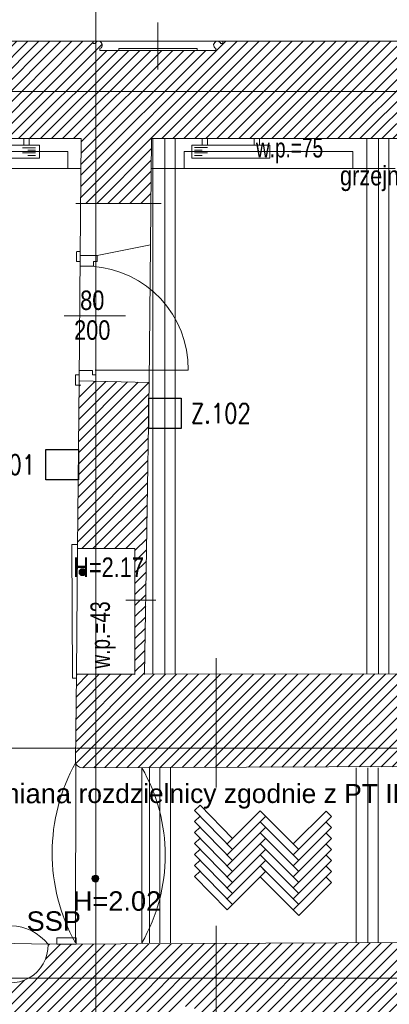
# Model space of a CAD drawing. Header units: millimetres. Extents: x -573548 to 674770, y -184010 to -47794.
# Tile 40 of 181: x 106287 to 109136, y -150457 to -142866. Entities that reach past the tile are written whole.
import ezdxf
from ezdxf.enums import TextEntityAlignment as Align

# ---------------------------------------------------------------- set-up
doc = ezdxf.new("R2010")
doc.units = ezdxf.units.MM
for name, color, linetype, lineweight in [('A.05 RZUT 1 PIĘTRA_is$0$A-DRZWI_Nr_pióra__9', 8, 'Continuous', 9), ('A.05 RZUT 1 PIĘTRA_is$0$A-WYSOKOSCI_Nr_pióra__20', 8, 'Continuous', 9), ('A.05 RZUT 1 PIĘTRA_is$0$A-WYSOKOSCI_Nr_pióra__7', 8, 'Continuous', 9), ('A.05 RZUT 1 PIĘTRA_is$0$A_okno_Nr_pióra__20', 8, 'Continuous', 9), ('A.05 RZUT 1 PIĘTRA_is$0$belki nad_Nr_pióra__1', 8, 'Continuous', 9), ('A.05 RZUT 1 PIĘTRA_is$0$CO TO JEST_Nr_pióra__1', 8, 'Continuous', 9), ('A.05 RZUT 1 PIĘTRA_is$0$detalokna_Nr_pióra__2', 8, 'Continuous', 9), ('A.05 RZUT 1 PIĘTRA_is$0$DIM MALY_Nr_pióra__8', 8, 'Continuous', 9), ('A.05 RZUT 1 PIĘTRA_is$0$Drawing & Figure_Nr_pióra__18', 8, 'Continuous', 9), ('A.05 RZUT 1 PIĘTRA_is$0$DRZWI_Nr_pióra__41', 8, 'Continuous', 9), ('A.05 RZUT 1 PIĘTRA_is$0$linia nadproza_Nr_pióra__1', 8, 'Continuous', 9), ('A.05 RZUT 1 PIĘTRA_is$0$Nowe_00 ZMIANY_Nr_pióra__59', 8, 'Continuous', 9), ('A.05 RZUT 1 PIĘTRA_is$0$Nowe_Annotation - Text_Nr_pióra__59', 8, 'Continuous', 9), ('A.05 RZUT 1 PIĘTRA_is$0$Nowe_GRZEJNIK_Nr_pióra__59', 8, 'Continuous', 9), ('A.05 RZUT 1 PIĘTRA_is$0$OKNO_DETAL_Nr_pióra__8', 8, 'Continuous', 9), ('A.05 RZUT 1 PIĘTRA_is$0$opisy inne_Nr_pióra__1', 8, 'Continuous', 9), ('A.05 RZUT 1 PIĘTRA_is$0$OSIE_Nr_pióra__1', 8, 'Continuous', 9), ('A.05 RZUT 1 PIĘTRA_is$0$PARAPET_Nr_pióra__7', 8, 'Continuous', 9), ('A.05 RZUT 1 PIĘTRA_is$0$podciagi_Nr_pióra__1', 8, 'Continuous', 9), ('A.05 RZUT 1 PIĘTRA_is$0$POSADZKI_Nr_pióra__18', 8, 'Continuous', 9), ('A.05 RZUT 1 PIĘTRA_is$0$SCIANY_KONSTR_Nr_pióra__4', 8, 'Continuous', 9), ('A.05 RZUT 1 PIĘTRA_is$0$Structural - Bearing_Nr_pióra__21', 8, 'Continuous', 9), ('A.05 RZUT 1 PIĘTRA_is$0$Structural - Grid', 8, 'Continuous', 9), ('A.05 RZUT 1 PIĘTRA_is$0$Structural - Grid_Nr_pióra__17', 8, 'Continuous', 9), ('BMS_URZĄDZENIA', 30, 'Continuous', 30), ('SAN_Grzejniki CO na rzucie', 7, 'Continuous', 13)]:
    doc.layers.add(name, color=color, linetype=linetype, lineweight=lineweight)
doc.styles.add('A.05 RZUT 1 PIĘTRA_is$0$STYL_AUTOMATYCZNY_1', font='arial.ttf')
doc.styles.add('A.05 RZUT 1 PIĘTRA_is$0$STYL_AUTOMATYCZNY_2', font='arial.ttf')
doc.styles.add('A.05 RZUT 1 PIĘTRA_is$0$STYL_AUTOMATYCZNY_4', font='arial.ttf', dxfattribs={"width": 0.8})
doc.styles.add('A.05 RZUT 1 PIĘTRA_is$0$STYL_AUTOMATYCZNY_5', font='arial.ttf', dxfattribs={"width": 0.7})
doc.styles.add('A.05 RZUT 1 PIĘTRA_is$0$STYL_AUTOMATYCZNY_7', font='arial.ttf', dxfattribs={"width": 0.8})
doc.styles.add('SIMPLEX-10', font='simplex.shx', dxfattribs={"width": 0.8, "height": 10})
doc.dimstyles.new('A.05 RZUT 1 PIĘTRA_is$0$STYL_AUTOMATYCZNY__7', dxfattribs={"dimtxt": 0.18, "dimasz": 91.2, "dimexe": 0.18, "dimexo": 0.0625, "dimgap": 0, "dimtad": 0, "dimtih": 1, "dimtoh": 1, "dimdec": 4, "dimzin": 0, "dimdsep": 46, "dimcen": 0.09, "dimadec": 0, "dimazin": 0, "dimtfac": 1, "dimtdec": 4, "dimtmove": 0, "dimatfit": 3, "dimldrblk": 'A.05 RZUT 1 PIĘTRA_is$0$ARROWHEAD_11', "dimfxl": 1, "dimtolj": 1, "dimtzin": 0, "dimarcsym": 0})
pattern_1 = [(45, (0, 0), (-42.426407, 42.426407), [])]

# ---------------------------------------------------------------- blocks, each defined once
blk = doc.blocks.new('A.05 RZUT 1 PIĘTRA_is$0$Standardowy znacznik osi')
at = {"layer": 'A.05 RZUT 1 PIĘTRA_is$0$Structural - Grid_Nr_pióra__17'}
blk.add_line((1000, 0), (17855.4, 0), dxfattribs=at)
at = {"layer": 'A.05 RZUT 1 PIĘTRA_is$0$Structural - Grid_Nr_pióra__17', "style": 'A.05 RZUT 1 PIĘTRA_is$0$STYL_AUTOMATYCZNY_1'}
for tag, p in [('AC_MarkerText_1_0', (5, -80)), ('AC_MarkerText_1_1', (19360.4, -80))]:
    blk.add_attdef(tag, text='', height=350, rotation=270, dxfattribs=at).set_placement(p, align=Align.TOP_CENTER)
blk = doc.blocks.new('A.05 RZUT 1 PIĘTRA_is$0$Standardowy znacznik osi_3')
at = {"layer": 'A.05 RZUT 1 PIĘTRA_is$0$Structural - Grid_Nr_pióra__17'}
blk.add_line((2962.2, 0), (40906.6, 0), dxfattribs=at)
at = {"layer": 'A.05 RZUT 1 PIĘTRA_is$0$Structural - Grid_Nr_pióra__17', "style": 'A.05 RZUT 1 PIĘTRA_is$0$STYL_AUTOMATYCZNY_1'}
for tag, p in [('AC_MarkerText_1_0', (-250, -335)), ('AC_MarkerText_1_1', (44118.7, -335))]:
    blk.add_attdef(tag, text='', height=350, rotation=180, dxfattribs=at).set_placement(p, align=Align.TOP_CENTER)
blk = doc.blocks.new('A.05 RZUT 1 PIĘTRA_is$0$Standardowy znacznik osi_4')
at = {"layer": 'A.05 RZUT 1 PIĘTRA_is$0$Structural - Grid_Nr_pióra__17'}
blk.add_line((1000, 0), (42868.7, 0), dxfattribs=at)
at = {"layer": 'A.05 RZUT 1 PIĘTRA_is$0$Structural - Grid_Nr_pióra__17', "style": 'A.05 RZUT 1 PIĘTRA_is$0$STYL_AUTOMATYCZNY_1'}
for tag, p in [('AC_MarkerText_1_0', (-250, -335)), ('AC_MarkerText_1_1', (44118.7, -335))]:
    blk.add_attdef(tag, text='', height=350, rotation=180, dxfattribs=at).set_placement(p, align=Align.TOP_CENTER)
blk = doc.blocks.new('A.05 RZUT 1 PIĘTRA_is$0$ARROWHEAD_11')
at = {"color": 0, "linetype": 'Continuous', "lineweight": 0}
blk.add_line((0, 0), (-1, 0), dxfattribs=at)
at = {"color": 0, "linetype": 'Continuous', "lineweight": 0, "const_width": 0.25, "flags": 128}
blk.add_lwpolyline([(-0.125, 0, 1), (0.125, 0, 1)], format="xyb", close=True, dxfattribs=at)
blk = doc.blocks.new('A.05 RZUT 1 PIĘTRA_is')
at = {"layer": 'A.05 RZUT 1 PIĘTRA_is$0$A-WYSOKOSCI_Nr_pióra__7'}
for points in [[(107082.3, -97125.4, 1), (107028.9, -97125.4, 1)], [(107181.7, -99487.3, 1), (107128.3, -99487.3, 1)]]:
    blk.add_hatch(color=256, dxfattribs=at).paths.add_polyline_path(points)
at = {"layer": 'A.05 RZUT 1 PIĘTRA_is$0$Drawing & Figure_Nr_pióra__18'}
h = blk.add_hatch(dxfattribs=at)
h.set_pattern_fill('Common_Brick_0001', color=256, style=0, pattern_type=2)
h.set_pattern_definition(pattern_1)
h.paths.add_polyline_path([(107637.1, -93103.5), (107190.3, -93103.5), (107190.3, -93088.6, 0.761796), (107182.8, -93032.6), (107174.9, -93032.6, 0.263086), (107151.9, -93050), (107137.1, -93050), (107137.1, -93032.6), (107066.6, -93032.6), (105301.7, -93032.6), (105219, -93032.6), (105219, -93050), (105204.3, -93050, 1.205804), (105156.4, -93082.2), (105156.4, -93097.2), (105144.1, -93097.2, -0.383982), (105108.6, -93132.6), (105099.1, -93132.6), (105085.7, -93252.6), (105085.7, -93395.1), (105166.5, -93782.9), (107046.6, -93782.9), (107041.8, -94282.9), (107582.1, -94282.9), (107586.6, -93782.9), (110106.6, -93782.9), (110212.9, -93395.1), (110212.9, -93252.6), (110199.5, -93132.6), (110190, -93132.6, -0.383982), (110154.5, -93097.2), (110142.2, -93097.2), (110142.2, -93082.2, 1.205804), (110094.3, -93050), (110079.6, -93050), (110079.6, -93032.6), (109996.9, -93032.6), (108173, -93032.6), (108137.1, -93032.6), (108137.1, -93050), (108122.4, -93050, 0.263086), (108099.4, -93032.6), (108091.4, -93032.6, 0.761796), (108083.9, -93088.6), (108083.9, -93103.5)])
h = blk.add_hatch(dxfattribs=at)
h.set_pattern_fill('Common_Brick_0001', color=256, style=0, pattern_type=2)
h.set_pattern_definition(pattern_1)
h.paths.add_polyline_path([(107002, -98581.8, 0.420514), (107052, -98632.9), (108086.6, -98629.3), (113084.1, -98612.3), (113633, -98610.4), (114124, -98608.8), (114124.1, -98500), (114125.5, -98500), (114813.7, -98495.8), (115356.2, -98492.6), (115356.2, -98382.9), (115357, -98362.8), (115372.7, -97992.8), (115059.1, -97992.8), (114813.7, -97992.8), (114134.1, -97992.8), (114134.1, -97892.9), (113754.1, -97892.9), (113754.1, -97341), (113754.1, -96932.9), (114134.1, -96932.9), (114134.1, -95797.3), (114134.1, -95742.8), (114004.1, -95742.1), (113586.7, -95858.2), (113588.5, -97341), (113589.1, -97902.7), (113084.1, -97903.6), (113039.1, -97903.7), (113039.1, -97903.9), (113039.1, -98183.7), (112899.1, -98183.7), (112899.1, -97903.9), (109246.8, -97910.1), (109246.8, -97909.8), (108086.6, -97911.7), (107534.3, -97912.6), (107543.3, -97341), (107569.6, -95662.9), (107159.6, -95652.5), (107159.6, -95653.3), (107029.6, -95683.1), (107029.4, -95683.1), (107018, -96942.8), (107460, -96942.9), (107460, -97341), (107460, -97912.8), (107009.2, -97912.7)])
h = blk.add_hatch(dxfattribs=at)
h.set_pattern_fill('Common_Brick_0001', color=256, style=0, pattern_type=2)
h.set_pattern_definition(pattern_1)
h.paths.add_polyline_path([(105902, -100099.6), (105905.2, -100545.8), (106081.9, -100547), (106081.9, -100542.8), (106251.9, -100542.8), (106251.9, -100548.1), (106825.2, -100551.8), (106825.2, -100612.9), (106962.9, -100612.9), (107102.9, -100612.9), (107103.2, -100612.9), (107102.9, -100752.9), (106825.2, -100752.9), (106825.2, -101286.9), (106825.2, -101876.3), (106825.2, -102462.9), (106387.2, -102462.9), (106262.9, -102629.2), (106795.2, -102632.9), (106795.2, -102727.6), (106802.5, -102727.6), (106802.5, -103207.6), (106795.2, -103207.6), (106795.2, -103707.9), (106935.2, -103707.9), (107454.1, -103632.9), (107455, -101286.9), (107455.1, -100752.9), (107778.3, -100751.3), (107778.3, -100750.6), (107778.3, -100612.9), (107778.3, -100472.9), (107778.3, -100472.6), (107918.3, -100472.9), (107918.3, -100750.6), (108086.6, -100749.9), (111798.3, -100734.1), (111833.7, -100142.9), (111833.7, -99969.8), (110804.1, -99974.8), (110804.1, -99982.6), (109164.1, -99982.9), (109164.1, -99982.8), (108086.6, -99988), (106790.4, -99994.3, -1.056946), (106214.9, -99979.1), (105912.7, -99976.9), (105911.7, -100099.6)])
at = {"layer": 'A.05 RZUT 1 PIĘTRA_is$0$A-DRZWI_Nr_pióra__9'}
blk.add_line((107386, -95147.9), (106915, -95147.9), dxfattribs=at)
blk.add_lwpolyline([(107153.7, -95567.9), (107870.9, -95568, 0.400923), (107125.6, -94767)], format="xyb", dxfattribs=at)
at = {"layer": 'A.05 RZUT 1 PIĘTRA_is$0$A-WYSOKOSCI_Nr_pióra__7'}
for centre in [(107055.6, -97125.4), (107155, -99487.3)]:
    blk.add_circle(centre, 26.7, dxfattribs=at)
at = {"layer": 'A.05 RZUT 1 PIĘTRA_is$0$A_okno_Nr_pióra__20'}
blk.add_lwpolyline([(106857.3, -99994), (107007.3, -99993.3), (107007, -99943.3), (106857, -99944)], close=True, dxfattribs=at)
at = {"layer": 'A.05 RZUT 1 PIĘTRA_is$0$belki nad_Nr_pióra__1'}
for p, q in [((107598.9, -93782.9), (107598.9, -97910.1)), ((107768.9, -93782.9), (107768.9, -97909.9)), ((109246.8, -93782.9), (109246.8, -97910.1)), ((109416.8, -93782.9), (109416.8, -97909.9)), ((107572.9, -98632.9), (107572.9, -99982.6)), ((107732.9, -98632.9), (107732.9, -99982.6)), ((109164.1, -98632.9), (109164.1, -99982.9)), ((109334.1, -98632.9), (109334.1, -99982.6))]:
    blk.add_line(p, q, dxfattribs=at)
at = {"layer": 'A.05 RZUT 1 PIĘTRA_is$0$CO TO JEST_Nr_pióra__1'}
for p, q in [((107044.4, -94012.9), (105434.3, -94012.9)), ((109466.5, -94012.9), (107584.5, -94012.9))]:
    blk.add_line(p, q, dxfattribs=at)
at = {"layer": 'A.05 RZUT 1 PIĘTRA_is$0$detalokna_Nr_pióra__2'}
for p, q in [((107018.1, -96912.9), (106974.3, -96912.8)), ((106974.3, -96912.8), (106978.6, -97942.7)), ((107008.6, -97942.9), (106978.6, -97942.9))]:
    blk.add_line(p, q, dxfattribs=at)
at = {"layer": 'A.05 RZUT 1 PIĘTRA_is$0$DIM MALY_Nr_pióra__8'}
for p, q in [((107004.8, -94282.9), (107661.2, -94282.9)), ((107620.1, -97341), (107388.8, -97341)), ((108086.6, -97787.1), (108086.6, -98785.6)), ((108086.6, -99850.6), (108086.6, -100909.6))]:
    blk.add_line(p, q, dxfattribs=at)
at = {"layer": 'A.05 RZUT 1 PIĘTRA_is$0$DRZWI_Nr_pióra__41'}
for p, q in [((107038.3, -94731.5), (107038.3, -94683.1)), ((107029.6, -95605), (107029.6, -95653.3))]:
    blk.add_line(p, q, dxfattribs=at)
for points in [[(107010.1, -94731.5), (107010.1, -94657.4, -0.414334), (107014.2, -94653.4), (107038.3, -94653.4)], [(107001.4, -95605), (107001.4, -95679.1, 0.414334), (107005.4, -95683.1), (107029.6, -95683.1)]]:
    blk.add_lwpolyline(points, format="xyb", dxfattribs=at)
for points in [[(107168.3, -94683.1), (107168.3, -94731.5), (107141.3, -94731.5), (107141.3, -94767.2), (107038.3, -94767.2), (107038.3, -94731.5), (107010.1, -94731.5)], [(107159.6, -95653.3), (107159.6, -95605), (107132.5, -95605), (107132.5, -95569.3), (107029.6, -95569.3), (107029.6, -95605), (107001.4, -95605)]]:
    blk.add_lwpolyline(points, dxfattribs=at)
at = {"layer": 'A.05 RZUT 1 PIĘTRA_is$0$linia nadproza_Nr_pióra__1'}
for p, q in [((107579.2, -94603), (107569.6, -95662.9)), ((107038, -94683), (107029.7, -95649.3)), ((107003.1, -98593.2), (107000.9, -99982.9)), ((107512.9, -98632.9), (107512.9, -99982.9)), ((106214.9, -99979.1), (106790.4, -99994.3))]:
    blk.add_line(p, q, dxfattribs=at)
at = {"layer": 'A.05 RZUT 1 PIĘTRA_is$0$Nowe_GRZEJNIK_Nr_pióra__59'}
for points in [[(105642, -94012.9), (106942, -94012.9), (106942, -93882.9), (105642, -93882.9)], [(107839.2, -94012.9), (109139.2, -94012.9), (109139.2, -93882.9), (107839.2, -93882.9)]]:
    blk.add_lwpolyline(points, close=True, dxfattribs=at)
at = {"layer": 'A.05 RZUT 1 PIĘTRA_is$0$OKNO_DETAL_Nr_pióra__8'}
for p, q in [((107637.1, -92886.9), (107637.1, -93248.9)), ((107137.1, -93032.6), (108137.1, -93032.6))]:
    blk.add_line(p, q, dxfattribs=at)
at = {"layer": 'A.05 RZUT 1 PIĘTRA_is$0$OSIE_Nr_pióra__1'}
for p, q in [((107688.9, -93782.9), (107688.9, -97910)), ((109336.8, -93782.9), (109336.8, -97910)), ((107652.9, -98632.9), (107652.9, -99982.7)), ((109254.1, -98632.9), (109254.1, -99982.7))]:
    blk.add_line(p, q, dxfattribs=at)
at = {"layer": 'A.05 RZUT 1 PIĘTRA_is$0$podciagi_Nr_pióra__1'}
blk.add_line((107018, -96942.8), (107009.2, -97912.7), dxfattribs=at)
for centre, radius, start, end in [((108251.3, -99290), 1429.5, 150.8298, 208.99064), ((106336.6, -99307.9), 1356.3, 330.15247, 29.84753), ((106496.4, -100223.9), 373.1, 37.98117, 138.98371)]:
    blk.add_arc(centre, radius, start, end, dxfattribs=at)
at = {"layer": 'A.05 RZUT 1 PIĘTRA_is$0$POSADZKI_Nr_pióra__18'}
for p, q in [((107919, -98962.7), (107961.4, -98920.3)), ((108212.6, -99263), (107919, -98962.7)), ((108212.6, -99178.1), (107961.4, -98920.3)), ((108170.1, -99220.5), (108424.7, -98966)), ((108721.7, -99263), (108424.7, -98966)), ((108679.2, -99220.5), (108932.4, -98967.3)), ((108974.9, -99009.8), (108932.4, -98967.3)), ((107919, -99047.6), (107961.4, -99005.2)), ((108212.6, -99347.8), (107919, -99047.6)), ((108170.1, -99305.4), (108467.1, -99008.4)), ((108424.7, -99050.8), (108467.1, -99008.4)), ((108721.7, -99347.8), (108424.7, -99050.8)), ((108679.2, -99305.4), (108974.9, -99009.8)), ((108974.9, -99094.6), (108932.4, -99052.2)), ((107919, -99132.4), (107961.4, -99090)), ((108212.6, -99432.7), (107919, -99132.4)), ((108170.1, -99390.2), (108467.1, -99093.2)), ((108679.2, -99390.2), (108974.9, -99094.6)), ((107919, -99217.3), (107961.4, -99174.9)), ((108170.1, -99475.1), (108467.1, -99178.1)), ((108721.7, -99432.7), (108424.7, -99135.7)), ((108679.2, -99475.1), (108974.9, -99179.5)), ((108974.9, -99179.5), (108932.4, -99137)), ((108212.6, -99517.5), (107919, -99217.3)), ((107919, -99302.1), (107961.4, -99259.7)), ((108170.1, -99559.9), (108467.1, -99263)), ((108721.7, -99517.5), (108424.7, -99220.5)), ((108679.2, -99559.9), (108974.9, -99264.3)), ((108974.9, -99264.3), (108932.4, -99221.9)), ((108212.6, -99602.4), (107919, -99302.1)), ((107919, -99387), (107961.4, -99344.6)), ((108170.1, -99644.8), (108467.1, -99347.8)), ((108721.7, -99602.4), (108424.7, -99305.4)), ((108679.2, -99644.8), (108974.9, -99349.2)), ((108974.9, -99349.2), (108932.4, -99306.7)), ((108212.6, -99687.2), (107919, -99387)), ((107919, -99471.9), (107961.4, -99429.4)), ((108170.1, -99729.6), (108467.1, -99432.7)), ((108721.7, -99687.2), (108424.7, -99390.2)), ((108467.1, -99432.7), (108424.7, -99390.2)), ((108679.2, -99729.6), (108974.9, -99434)), ((108974.9, -99434), (108932.4, -99391.6)), ((108170.1, -99729.6), (107919, -99471.9)), ((108721.7, -99772.1), (108424.7, -99475.1)), ((108974.9, -99518.9), (108932.4, -99476.4)), ((108721.7, -99772.1), (108974.9, -99518.9))]:
    blk.add_line(p, q, dxfattribs=at)
at = {"layer": 'A.05 RZUT 1 PIĘTRA_is$0$SCIANY_KONSTR_Nr_pióra__4'}
blk.add_line((107460, -97912.8), (107454.1, -97912.9), dxfattribs=at)
for centre, radius, start, end in [((107052, -98582.9), 50, 178.77035, 270), ((106502.2, -100002.7), 288.3, 175.31084, 1.65404)]:
    blk.add_arc(centre, radius, start, end, dxfattribs=at)
at = {"layer": 'A.05 RZUT 1 PIĘTRA_is$0$Structural - Bearing_Nr_pióra__21'}
for p, q in [((107066.6, -93032.6), (105219, -93032.6)), ((109996.9, -93032.6), (108173, -93032.6)), ((107046.6, -93782.9), (105146.5, -93782.9)), ((107046.6, -93782.9), (107038, -94683)), ((107586.6, -93782.9), (107579.2, -94603)), ((110106.6, -93782.9), (107586.6, -93782.9)), ((107579.2, -94603), (107168.4, -94682.9)), ((107038, -94683), (107168.4, -94682.9)), ((107029.7, -95649.3), (107018, -96942.8)), ((107569.6, -95662.9), (107029.7, -95649.3)), ((107569.6, -95662.9), (107534.3, -97912.9)), ((107460, -96942.9), (107018, -96942.8)), ((107460, -96942.9), (107460, -97912.9)), ((107009.2, -97912.7), (107002, -98581.8)), ((107460, -97912.8), (107009.2, -97912.7)), ((112899.1, -97903.9), (107534.3, -97912.6)), ((114124, -98608.8), (107052, -98632.9)), ((111833.7, -99969.8), (106790.4, -99994.3))]:
    blk.add_line(p, q, dxfattribs=at)
for points in [[(107054.5, -93032.6), (107137.1, -93032.6), (107137.1, -93050), (107151.9, -93050, -1.478383), (107190.3, -93088.6), (107190.3, -93103.5), (107637.1, -93103.5)], [(108219.8, -93032.6), (108137.1, -93032.6), (108137.1, -93050), (108122.4, -93050, 1.478383), (108083.9, -93088.6), (108083.9, -93103.5), (107637.1, -93103.5)]]:
    blk.add_lwpolyline(points, format="xyb", dxfattribs=at)
blk.add_lwpolyline([(107335.8, -93102.4), (107940.6, -93102.4), (107940.6, -93089.2), (107335.8, -93089.2)], close=True, dxfattribs=at)
at = {"layer": 'A.05 RZUT 1 PIĘTRA_is$0$Structural - Grid', "zscale": 1000}
for name, p, rotation in [('A.05 RZUT 1 PIĘTRA_is$0$Standardowy znacznik osi', (107158.2, -108395.1), 90), ('A.05 RZUT 1 PIĘTRA_is$0$Standardowy znacznik osi_3', (121686.6, -93420.2), 180), ('A.05 RZUT 1 PIĘTRA_is$0$Standardowy znacznik osi_4', (121683.4, -98482.5), 180), ('A.05 RZUT 1 PIĘTRA_is$0$Standardowy znacznik osi_3', (121683.4, -100254.9), 180)]:
    blk.add_blockref(name, p, dxfattribs=dict(at, rotation=rotation))
at = {"layer": 'A.05 RZUT 1 PIĘTRA_is$0$A-WYSOKOSCI_Nr_pióra__20', "insert": (106834.1, -99815.8), "char_height": 150, "attachment_point": 5, "rotation": 0.27879, "style": 'A.05 RZUT 1 PIĘTRA_is$0$STYL_AUTOMATYCZNY_1'}
blk.add_mtext('\\A1;{\\pqc;\\fArial|b0|i0|c238|p0;\\W1.000000;SSP}', dxfattribs=at)
at = {"layer": 'A.05 RZUT 1 PIĘTRA_is$0$A-WYSOKOSCI_Nr_pióra__7', "char_height": 150, "attachment_point": 5}
for s, insert, style in [('\\A1;{\\pqc;\\fArial|b0|i0|c238|p0;\\W0.800000;H=2.17}', (107256.6, -97087.1), 'A.05 RZUT 1 PIĘTRA_is$0$STYL_AUTOMATYCZNY_4'), ('\\A1;{\\pqc;\\fArial|b0|i0|c238|p0;\\W1.000000;H=2.02}', (107321.5, -99661.4), 'A.05 RZUT 1 PIĘTRA_is$0$STYL_AUTOMATYCZNY_1')]:
    blk.add_mtext(s, dxfattribs=dict(at, insert=insert, style=style))
at = {"layer": 'A.05 RZUT 1 PIĘTRA_is$0$Nowe_00 ZMIANY_Nr_pióra__59', "insert": (106140, -98854.4), "char_height": 150, "attachment_point": 4, "style": 'A.05 RZUT 1 PIĘTRA_is$0$STYL_AUTOMATYCZNY_2'}
blk.add_mtext('\\A1;{\\pql;\\fArial|b0|i0|c238|p0;\\W1.000000;wymiana \\fHelvetica|b0|i0|c0|p0;\\H0.971429x;\\W1.000000;rozdzielnicy zgodnie z PT IE}', dxfattribs=at)
at = {"layer": 'A.05 RZUT 1 PIĘTRA_is$0$Nowe_Annotation - Text_Nr_pióra__59', "insert": (109039.9, -94188.5), "char_height": 150, "attachment_point": 7, "style": 'A.05 RZUT 1 PIĘTRA_is$0$STYL_AUTOMATYCZNY_7'}
blk.add_mtext('\\A1;{\\pql;\\fArial|b0|i0|c238|p0;\\W0.800000;grzejnik }', dxfattribs=at)
at = {"layer": 'A.05 RZUT 1 PIĘTRA_is$0$opisy inne_Nr_pióra__1', "char_height": 150, "attachment_point": 5, "style": 'A.05 RZUT 1 PIĘTRA_is$0$STYL_AUTOMATYCZNY_4'}
for s, insert in [('\\A1;{\\pqc;\\fArial|b0|i0|c238|p0;\\W0.800000;80}', (107130.8, -95030.1)), ('\\A1;{\\pqc;\\fArial|b0|i0|c238|p0;\\W0.800000;200}', (107130.8, -95259.9))]:
    blk.add_mtext(s, dxfattribs=dict(at, insert=insert))
at = {"layer": 'A.05 RZUT 1 PIĘTRA_is$0$PARAPET_Nr_pióra__7', "insert": (108392.3, -93973.6), "char_height": 150, "attachment_point": 7, "style": 'A.05 RZUT 1 PIĘTRA_is$0$STYL_AUTOMATYCZNY_5'}
blk.add_mtext('\\A1;{\\pql;\\fArial|b0|i0|c238|p0;\\W0.700000;w.p.=75}', dxfattribs=at)
at = {"layer": 'A.05 RZUT 1 PIĘTRA_is$0$PARAPET_Nr_pióra__7', "insert": (107214.5, -97609.8), "char_height": 150, "attachment_point": 5, "rotation": 90, "style": 'A.05 RZUT 1 PIĘTRA_is$0$STYL_AUTOMATYCZNY_5'}
blk.add_mtext('\\A1;{\\pqc;\\fArial|b0|i0|c238|p0;\\W0.700000;w.p.=43}', dxfattribs=at)
at = {"layer": 'A.05 RZUT 1 PIĘTRA_is$0$Nowe_00 ZMIANY_Nr_pióra__59', "annotation_type": 0, "has_hookline": 1, "hookline_direction": 0, "text_width": 3430.5}
blk.add_leader([(104670.9, -100122.3), (105950.6, -98854.4), (106140, -98842.6)], dimstyle='A.05 RZUT 1 PIĘTRA_is$0$STYL_AUTOMATYCZNY__7', dxfattribs=at)

msp = doc.modelspace()

# ---------------------------------------------------------------- linework, layer by layer
at = {"layer": 'BMS_URZĄDZENIA'}
for points in [[(107281.524, -145783.315), (107532.789, -145783.315), (107532.789, -146018.229), (107281.524, -146018.229)], [(106488.25, -146178.58), (106739.514, -146178.58), (106739.514, -146413.494), (106488.25, -146413.494)]]:
    msp.add_lwpolyline(points, close=True, dxfattribs=at)
at = {"layer": 'SAN_Grzejniki CO na rzucie', "color": 150}
for p, q in [((106409.397, -143852.851), (106309.397, -143852.851)), ((106409.397, -143892.851), (106309.397, -143892.851)), ((106409.397, -143872.851), (106349.397, -143872.851)), ((106409.397, -143912.851), (106349.397, -143912.851)), ((107634.562, -143852.385), (107734.562, -143852.385)), ((107634.562, -143872.385), (107694.562, -143872.385)), ((107634.562, -143892.385), (107734.562, -143892.385)), ((107634.562, -143912.385), (107694.562, -143912.385))]:
    msp.add_line(p, q, dxfattribs=at)
for points in [[(105939.397, -143932.851), (106439.397, -143932.851), (106439.397, -143832.851), (105939.397, -143832.851), (105939.397, -143932.851)], [(106319.397, -143832.851), (106319.397, -143782.851), (106359.397, -143782.851), (106359.397, -143832.851)], [(107614.562, -143932.385), (108214.562, -143932.385), (108214.562, -143832.385), (107614.562, -143832.385), (107614.562, -143932.385)], [(107694.562, -143832.385), (107694.562, -143782.385), (107734.562, -143782.385), (107734.562, -143832.385)], [(108094.562, -143832.385), (108094.562, -143782.385), (108134.562, -143782.385), (108134.562, -143832.385)]]:
    msp.add_lwpolyline(points, dxfattribs=at)

# ---------------------------------------------------------------- block references
at = {"color": 150}
msp.add_blockref('A.05 RZUT 1 PIĘTRA_is', (-284.351, -50000), dxfattribs=at)

# ---------------------------------------------------------------- texts
at = {"layer": 'BMS_URZĄDZENIA', "lineweight": 30, "char_height": 150, "width": 609.56559, "style": 'SIMPLEX-10'}
for s, insert, attachment_point in [('Z.102', (107606.829, -145900.959), 4), ('Z.101', (106405.747, -146296.225), 6)]:
    msp.add_mtext(s, dxfattribs=dict(at, insert=insert, attachment_point=attachment_point))

doc.saveas('drawing.dxf')
